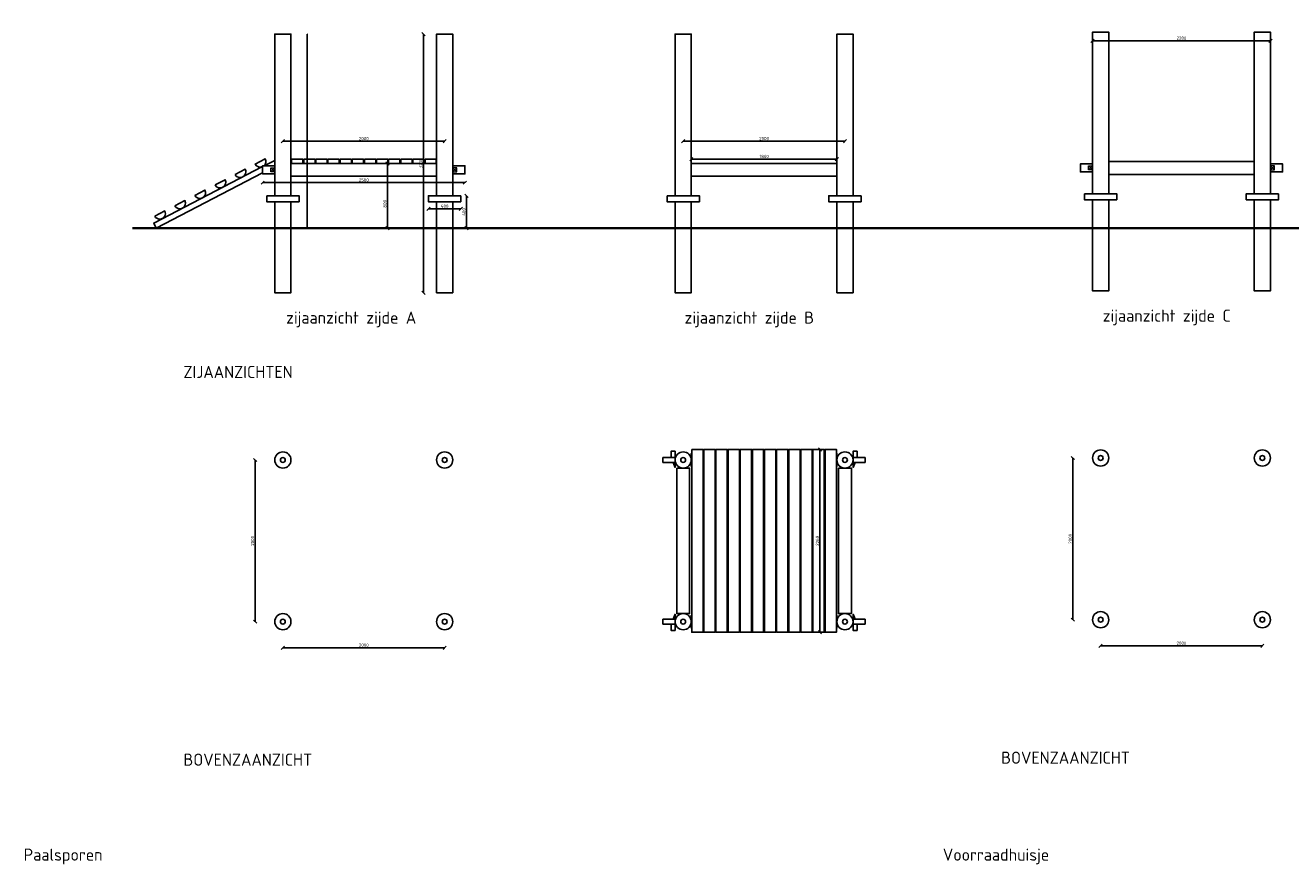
# Model space of a CAD drawing. Header units: metres. Extents: x -170212 to 42557, y -53864 to 18192.
# Tile 1 of 28: x -170212 to -154566, y -53864 to -43483. Entities that reach past the tile are written whole.
import ezdxf

# ---------------------------------------------------------------- set-up
doc = ezdxf.new("R2010")
doc.units = ezdxf.units.M
doc.header["$LTSCALE"] = 2
for name, color, linetype, lineweight in [('N-CO-HC-HOUTVORM_ZICHT_1-G', 30, 'Continuous', 25), ('N-CO-HC-HOUTVORM_ZICHT_2-G', 1, 'Continuous', 18), ('N-CO-HC-PEIL-G', 7, 'AL-MAAIVELD', 35), ('X-XX-AL-DETAIL1-T50', 130, 'Continuous', 50)]:
    doc.layers.add(name, color=color, linetype=linetype, lineweight=lineweight)
doc.layers.add('TM00_MAATVOERING', color=7, linetype='Continuous')
doc.styles.add('NLCS-ISO', font='NLCS-ISO.ttf')
doc.styles.add('NLCS-ISO-M50-T50', font='NLCS-ISO.ttf', dxfattribs={"height": 0.25})
doc.linetypes.add('AL-MAAIVELD', pattern='A,12,[40,NLCS.SHX,S=1,R=0,X=0,Y=-0.5],12', length=24)
doc.dimstyles.new('NLCS RODOR-DIM-002MM', dxfattribs={"dimscale": 2, "dimtxt": 2, "dimasz": 2, "dimexe": 1.25, "dimexo": 0.625, "dimtad": 1, "dimdec": 0, "dimzin": 1, "dimdsep": 46, "dimtxsty": 'NLCS-ISO', "dimblk": 'OBLIQUE', "dimcen": 0, "dimse1": 1, "dimse2": 1, "dimclrd": 256, "dimclre": 1, "dimclrt": 256, "dimadec": 0, "dimazin": 0, "dimtfac": 1, "dimtdec": 0, "dimtmove": 0, "dimatfit": 0, "dimfxl": 1, "dimtolj": 1, "dimtzin": 0, "dimlwd": -1, "dimlwe": -1, "dimarcsym": 0})
doc.dimstyles.new('NLCS RODOR-DIM-020mm', dxfattribs={"dimscale": 20, "dimtxt": 2, "dimasz": 2, "dimexe": 1.25, "dimexo": 0.625, "dimtad": 1, "dimdec": 0, "dimzin": 1, "dimdsep": 46, "dimtxsty": 'NLCS-ISO', "dimblk": 'OBLIQUE', "dimcen": 0, "dimse1": 1, "dimse2": 1, "dimclrd": 256, "dimclre": 1, "dimclrt": 256, "dimadec": 0, "dimazin": 0, "dimtfac": 1, "dimtdec": 0, "dimtmove": 0, "dimatfit": 0, "dimfxl": 1, "dimtolj": 1, "dimtzin": 0, "dimlwd": -1, "dimlwe": -1, "dimarcsym": 0})

# ---------------------------------------------------------------- blocks, each defined once
blk = doc.blocks.new('_Oblique')
at = {"color": 0, "linetype": 'ByBlock', "lineweight": -2}
blk.add_line((-0.5, -0.5), (0.5, 0.5), dxfattribs=at)
blk = doc.blocks.new('*D280')
at = {"layer": 'Defpoints', "color": 0, "transparency": 16777216}
for p in [(-167027, -50859), (-165027, -50859), (-165027, -51181)]:
    blk.add_point(p, dxfattribs=at)
at = {"layer": 'TM00_MAATVOERING', "transparency": 16777216}
blk.add_line((-167027, -51181), (-165027, -51181), dxfattribs=at)
at = {"layer": 'TM00_MAATVOERING', "transparency": 16777216, "xscale": 40, "yscale": 40, "zscale": 40, "rotation": 180}
blk.add_blockref('_Oblique', (-167027, -51181), dxfattribs=at)
at = {"layer": 'TM00_MAATVOERING', "transparency": 16777216, "xscale": 40, "yscale": 40, "zscale": 40}
blk.add_blockref('_Oblique', (-165027, -51181), dxfattribs=at)
at = {"layer": 'TM00_MAATVOERING', "transparency": 16777216, "insert": (-166027, -51148), "char_height": 40, "attachment_point": 5, "style": 'NLCS-ISO'}
blk.add_mtext('\\A1;2000', dxfattribs=at)
blk = doc.blocks.new('*D281')
at = {"layer": 'Defpoints', "color": 0, "transparency": 16777216}
for p in [(-167371, -48859), (-167027, -48859), (-167027, -50859)]:
    blk.add_point(p, dxfattribs=at)
at = {"layer": 'TM00_MAATVOERING', "transparency": 16777216}
blk.add_line((-167371, -50859), (-167371, -48859), dxfattribs=at)
at = {"layer": 'TM00_MAATVOERING', "transparency": 16777216, "xscale": 40, "yscale": 40, "zscale": 40}
for p, rotation in [((-167371, -48859), 90), ((-167371, -50859), 270)]:
    blk.add_blockref('_Oblique', p, dxfattribs=dict(at, rotation=rotation))
at = {"layer": 'TM00_MAATVOERING', "transparency": 16777216, "insert": (-167403, -49859), "char_height": 40, "attachment_point": 5, "rotation": 90, "style": 'NLCS-ISO'}
blk.add_mtext('\\A1;2000', dxfattribs=at)
blk = doc.blocks.new('*D282')
at = {"layer": 'Defpoints', "color": 0, "transparency": 16777216}
for p in [(-165027, -44916), (-167027, -46792), (-165027, -46792)]:
    blk.add_point(p, dxfattribs=at)
at = {"layer": 'TM00_MAATVOERING', "transparency": 16777216}
blk.add_line((-167027, -44916), (-165027, -44916), dxfattribs=at)
at = {"layer": 'TM00_MAATVOERING', "transparency": 16777216, "xscale": 40, "yscale": 40, "zscale": 40, "rotation": 180}
blk.add_blockref('_Oblique', (-167027, -44916), dxfattribs=at)
at = {"layer": 'TM00_MAATVOERING', "transparency": 16777216, "xscale": 40, "yscale": 40, "zscale": 40}
blk.add_blockref('_Oblique', (-165027, -44916), dxfattribs=at)
at = {"layer": 'TM00_MAATVOERING', "transparency": 16777216, "insert": (-166027, -44884), "char_height": 40, "attachment_point": 5, "style": 'NLCS-ISO'}
blk.add_mtext('\\A1;2000', dxfattribs=at)
blk = doc.blocks.new('*D283')
at = {"layer": 'Defpoints', "color": 0, "transparency": 16777216}
for p in [(-165127, -45191), (-165735, -45991), (-165127, -45991)]:
    blk.add_point(p, dxfattribs=at)
at = {"layer": 'TM00_MAATVOERING', "transparency": 16777216}
blk.add_line((-165735, -45191), (-165735, -45991), dxfattribs=at)
at = {"layer": 'TM00_MAATVOERING', "transparency": 16777216, "xscale": 40, "yscale": 40, "zscale": 40}
for p, rotation in [((-165735, -45191), 90), ((-165735, -45991), 270)]:
    blk.add_blockref('_Oblique', p, dxfattribs=dict(at, rotation=rotation))
at = {"layer": 'TM00_MAATVOERING', "transparency": 16777216, "insert": (-165767, -45691), "char_height": 40, "attachment_point": 5, "rotation": 90, "style": 'NLCS-ISO'}
blk.add_mtext('\\A1;800', dxfattribs=at)
blk = doc.blocks.new('*D284')
at = {"layer": 'Defpoints', "color": 0, "transparency": 16777216}
for p in [(-160077, -44916), (-162077, -46792), (-160077, -46792)]:
    blk.add_point(p, dxfattribs=at)
at = {"layer": 'TM00_MAATVOERING', "transparency": 16777216}
blk.add_line((-162077, -44916), (-160077, -44916), dxfattribs=at)
at = {"layer": 'TM00_MAATVOERING', "transparency": 16777216, "xscale": 40, "yscale": 40, "zscale": 40, "rotation": 180}
blk.add_blockref('_Oblique', (-162077, -44916), dxfattribs=at)
at = {"layer": 'TM00_MAATVOERING', "transparency": 16777216, "xscale": 40, "yscale": 40, "zscale": 40}
blk.add_blockref('_Oblique', (-160077, -44916), dxfattribs=at)
at = {"layer": 'TM00_MAATVOERING', "transparency": 16777216, "insert": (-161077, -44884), "char_height": 40, "attachment_point": 5, "style": 'NLCS-ISO'}
blk.add_mtext('\\A1;2000', dxfattribs=at)
blk = doc.blocks.new('*D285')
at = {"layer": 'Defpoints', "color": 0, "transparency": 16777216}
for p in [(-164927, -45591), (-164927, -45991), (-164758, -45991)]:
    blk.add_point(p, dxfattribs=at)
at = {"layer": 'TM00_MAATVOERING', "transparency": 16777216}
blk.add_line((-164758, -45591), (-164758, -45991), dxfattribs=at)
at = {"layer": 'TM00_MAATVOERING', "transparency": 16777216, "xscale": 40, "yscale": 40, "zscale": 40}
for p, rotation in [((-164758, -45591), 90), ((-164758, -45991), 270)]:
    blk.add_blockref('_Oblique', p, dxfattribs=dict(at, rotation=rotation))
at = {"layer": 'TM00_MAATVOERING', "transparency": 16777216, "insert": (-164790, -45791), "char_height": 40, "attachment_point": 5, "rotation": 90, "style": 'NLCS-ISO'}
blk.add_mtext('\\A1;400', dxfattribs=at)
blk = doc.blocks.new('*D286')
at = {"layer": 'Defpoints', "color": 0, "transparency": 16777216}
for p in [(-167277, -45321), (-164777, -45321), (-164777, -45429)]:
    blk.add_point(p, dxfattribs=at)
at = {"layer": 'TM00_MAATVOERING', "transparency": 16777216}
blk.add_line((-167277, -45429), (-164777, -45429), dxfattribs=at)
at = {"layer": 'TM00_MAATVOERING', "transparency": 16777216, "xscale": 40, "yscale": 40, "zscale": 40, "rotation": 180}
blk.add_blockref('_Oblique', (-167277, -45429), dxfattribs=at)
at = {"layer": 'TM00_MAATVOERING', "transparency": 16777216, "xscale": 40, "yscale": 40, "zscale": 40}
blk.add_blockref('_Oblique', (-164777, -45429), dxfattribs=at)
at = {"layer": 'TM00_MAATVOERING', "transparency": 16777216, "insert": (-166027, -45397), "char_height": 40, "attachment_point": 5, "style": 'NLCS-ISO'}
blk.add_mtext('\\A1;2500', dxfattribs=at)
blk = doc.blocks.new('*D287')
at = {"layer": 'Defpoints', "color": 0, "transparency": 16777216}
for p in [(-165227, -45666), (-164827, -45666), (-164827, -45752)]:
    blk.add_point(p, dxfattribs=at)
at = {"layer": 'TM00_MAATVOERING', "transparency": 16777216}
blk.add_line((-165227, -45752), (-164827, -45752), dxfattribs=at)
at = {"layer": 'TM00_MAATVOERING', "transparency": 16777216, "xscale": 40, "yscale": 40, "zscale": 40, "rotation": 180}
blk.add_blockref('_Oblique', (-165227, -45752), dxfattribs=at)
at = {"layer": 'TM00_MAATVOERING', "transparency": 16777216, "xscale": 40, "yscale": 40, "zscale": 40}
blk.add_blockref('_Oblique', (-164827, -45752), dxfattribs=at)
at = {"layer": 'TM00_MAATVOERING', "transparency": 16777216, "insert": (-165027, -45719), "char_height": 40, "attachment_point": 5, "style": 'NLCS-ISO'}
blk.add_mtext('\\A1;400', dxfattribs=at)
blk = doc.blocks.new('*D288')
at = {"layer": 'Defpoints', "color": 0, "transparency": 16777216}
for p in [(-167127, -43592), (-165289, -43592), (-167127, -46792)]:
    blk.add_point(p, dxfattribs=at)
at = {"layer": 'TM00_MAATVOERING', "transparency": 16777216}
blk.add_line((-165289, -46792), (-165289, -43592), dxfattribs=at)
at = {"layer": 'TM00_MAATVOERING', "transparency": 16777216, "xscale": 40, "yscale": 40, "zscale": 40}
for p, rotation in [((-165289, -43592), 90), ((-165289, -46792), 270)]:
    blk.add_blockref('_Oblique', p, dxfattribs=dict(at, rotation=rotation))
at = {"layer": 'TM00_MAATVOERING', "transparency": 16777216, "insert": (-165322, -45192), "char_height": 40, "attachment_point": 5, "rotation": 90, "style": 'NLCS-ISO'}
blk.add_mtext('\\A1;3200', dxfattribs=at)
blk = doc.blocks.new('*D289')
at = {"layer": 'Defpoints', "color": 0, "transparency": 16777216}
for p in [(-160177, -45138), (-161977, -45351), (-160177, -45351)]:
    blk.add_point(p, dxfattribs=at)
at = {"layer": 'TM00_MAATVOERING', "transparency": 16777216}
blk.add_line((-161977, -45138), (-160177, -45138), dxfattribs=at)
at = {"layer": 'TM00_MAATVOERING', "transparency": 16777216, "xscale": 40, "yscale": 40, "zscale": 40, "rotation": 180}
blk.add_blockref('_Oblique', (-161977, -45138), dxfattribs=at)
at = {"layer": 'TM00_MAATVOERING', "transparency": 16777216, "xscale": 40, "yscale": 40, "zscale": 40}
blk.add_blockref('_Oblique', (-160177, -45138), dxfattribs=at)
at = {"layer": 'TM00_MAATVOERING', "transparency": 16777216, "insert": (-161077, -45105), "char_height": 40, "attachment_point": 5, "style": 'NLCS-ISO'}
blk.add_mtext('\\A1;1800', dxfattribs=at)
blk = doc.blocks.new('*D290')
at = {"layer": 'Defpoints', "color": 0, "transparency": 16777216}
for p in [(-160252, -48729), (-160386, -50989), (-160252, -50989)]:
    blk.add_point(p, dxfattribs=at)
at = {"layer": 'TM00_MAATVOERING', "transparency": 16777216}
blk.add_line((-160386, -48729), (-160386, -50989), dxfattribs=at)
at = {"layer": 'TM00_MAATVOERING', "transparency": 16777216, "xscale": 40, "yscale": 40, "zscale": 40}
for p, rotation in [((-160386, -48729), 90), ((-160386, -50989), 270)]:
    blk.add_blockref('_Oblique', p, dxfattribs=dict(at, rotation=rotation))
at = {"layer": 'TM00_MAATVOERING', "transparency": 16777216, "insert": (-160418, -49859), "char_height": 40, "attachment_point": 5, "rotation": 90, "style": 'NLCS-ISO'}
blk.add_mtext('\\A1;2260', dxfattribs=at)
blk = doc.blocks.new('*D291')
at = {"layer": 'Defpoints', "color": 0, "transparency": 16777216}
for p in [(-156916, -50834), (-154916, -50834), (-154916, -51156)]:
    blk.add_point(p, dxfattribs=at)
at = {"layer": 'TM00_MAATVOERING', "transparency": 16777216}
blk.add_line((-156916, -51156), (-154916, -51156), dxfattribs=at)
at = {"layer": 'TM00_MAATVOERING', "transparency": 16777216, "xscale": 40, "yscale": 40, "zscale": 40, "rotation": 180}
blk.add_blockref('_Oblique', (-156916, -51156), dxfattribs=at)
at = {"layer": 'TM00_MAATVOERING', "transparency": 16777216, "xscale": 40, "yscale": 40, "zscale": 40}
blk.add_blockref('_Oblique', (-154916, -51156), dxfattribs=at)
at = {"layer": 'TM00_MAATVOERING', "transparency": 16777216, "insert": (-155916, -51124), "char_height": 40, "attachment_point": 5, "style": 'NLCS-ISO'}
blk.add_mtext('\\A1;2000', dxfattribs=at)
blk = doc.blocks.new('*D292')
at = {"layer": 'Defpoints', "color": 0, "transparency": 16777216}
for p in [(-157259, -48834), (-156916, -48834), (-156916, -50834)]:
    blk.add_point(p, dxfattribs=at)
at = {"layer": 'TM00_MAATVOERING', "transparency": 16777216}
blk.add_line((-157259, -50834), (-157259, -48834), dxfattribs=at)
at = {"layer": 'TM00_MAATVOERING', "transparency": 16777216, "xscale": 40, "yscale": 40, "zscale": 40}
for p, rotation in [((-157259, -48834), 90), ((-157259, -50834), 270)]:
    blk.add_blockref('_Oblique', p, dxfattribs=dict(at, rotation=rotation))
at = {"layer": 'TM00_MAATVOERING', "transparency": 16777216, "insert": (-157292, -49834), "char_height": 40, "attachment_point": 5, "rotation": 90, "style": 'NLCS-ISO'}
blk.add_mtext('\\A1;2000', dxfattribs=at)
blk = doc.blocks.new('*D295')
at = {"layer": 'Defpoints', "color": 0, "transparency": 16777216}
for p in [(-157016, -43567), (-154816, -43567), (-154816, -43674)]:
    blk.add_point(p, dxfattribs=at)
at = {"layer": 'TM00_MAATVOERING', "transparency": 16777216}
blk.add_line((-157016, -43674), (-154816, -43674), dxfattribs=at)
at = {"layer": 'TM00_MAATVOERING', "transparency": 16777216, "xscale": 40, "yscale": 40, "zscale": 40, "rotation": 180}
blk.add_blockref('_Oblique', (-157016, -43674), dxfattribs=at)
at = {"layer": 'TM00_MAATVOERING', "transparency": 16777216, "xscale": 40, "yscale": 40, "zscale": 40}
blk.add_blockref('_Oblique', (-154816, -43674), dxfattribs=at)
at = {"layer": 'TM00_MAATVOERING', "transparency": 16777216, "insert": (-155916, -43641), "char_height": 40, "attachment_point": 5, "style": 'NLCS-ISO'}
blk.add_mtext('\\A1;2200', dxfattribs=at)
blk = doc.blocks.new('*D315')
at = {"layer": 'Defpoints', "color": 0, "transparency": 16777216}
for p in [(-166927, -43592), (-166927, -45991), (-166727, -45991)]:
    blk.add_point(p, dxfattribs=at)
at = {"layer": 'TM00_MAATVOERING', "transparency": 16777216}
blk.add_line((-166727, -43592), (-166727, -45991), dxfattribs=at)
at = {"layer": 'TM00_MAATVOERING', "transparency": 16777216, "xscale": 4, "yscale": 4, "zscale": 4}
for p, rotation in [((-166727, -43592), 90), ((-166727, -45991), 270)]:
    blk.add_blockref('_Oblique', p, dxfattribs=dict(at, rotation=rotation))
at = {"layer": 'TM00_MAATVOERING', "transparency": 16777216, "insert": (-166731, -44791), "char_height": 4, "attachment_point": 5, "rotation": 90, "style": 'NLCS-ISO'}
blk.add_mtext('\\A1;2399', dxfattribs=at)

msp = doc.modelspace()

# ---------------------------------------------------------------- linework, layer by layer
at = {"layer": 'N-CO-HC-HOUTVORM_ZICHT_1-G'}
for points in [[(-167127.4, -45590.7), (-167127.4, -43591.5), (-166927.4, -43591.5), (-166927.4, -45590.7)], [(-166997.4, -43591.5), (-167057.4, -43591.5)], [(-164927.4, -45590.7), (-164927.4, -43591.5), (-165127.4, -43591.5), (-165127.4, -45590.7)], [(-165057.4, -43591.5), (-164997.4, -43591.5)], [(-162177.5, -45590.7), (-162177.5, -43591.5), (-161977.5, -43591.5), (-161977.5, -45590.7)], [(-159977.5, -45590.7), (-159977.5, -43591.5), (-160177.5, -43591.5), (-160177.5, -45590.7)], [(-157015.8, -45566.3), (-157015.8, -43567.1), (-156815.8, -43567.1), (-156815.8, -45566.3)], [(-156885.8, -43567.1), (-156945.8, -43567.1)], [(-154815.8, -45566.3), (-154815.8, -43567.1), (-155015.8, -43567.1), (-155015.8, -45566.3)], [(-154945.8, -43567.1), (-154885.8, -43567.1)], [(-167127.4, -45153.3), (-167258.4, -45221.1)], [(-157015.8, -45196.7), (-157165.8, -45196.7), (-157165.8, -45296.7), (-157015.8, -45296.7)], [(-156815.8, -45296.7), (-156815.8, -45196.7)], [(-155015.8, -45296.7), (-155015.8, -45196.7)], [(-154815.8, -45196.7), (-154665.8, -45196.7), (-154665.8, -45296.7), (-154815.8, -45296.7)], [(-167277.4, -45231), (-168624.6, -45928.5), (-168592.4, -45990.7), (-167277.4, -45309.8)], [(-167127.4, -45221.1), (-167277.4, -45221.1), (-167277.4, -45321.1), (-167127.4, -45321.1)], [(-166927.4, -45321.1), (-166927.4, -45221.1)], [(-165127.4, -45321.1), (-165127.4, -45221.1)], [(-164927.4, -45221.1), (-164777.4, -45221.1), (-164777.4, -45321.1), (-164927.4, -45321.1)], [(-166927.4, -45665.7), (-166927.4, -46791.5), (-167127.4, -46791.5), (-167127.4, -45665.7)], [(-165127.4, -45665.7), (-165127.4, -46791.5), (-164927.4, -46791.5), (-164927.4, -45665.7)], [(-161977.5, -45665.7), (-161977.5, -46791.5), (-162177.5, -46791.5), (-162177.5, -45665.7)], [(-160177.5, -45665.7), (-160177.5, -46791.5), (-159977.5, -46791.5), (-159977.5, -45665.7)], [(-156815.8, -45641.3), (-156815.8, -46767.1), (-157015.8, -46767.1), (-157015.8, -45641.3)], [(-155015.8, -45641.3), (-155015.8, -46767.1), (-154815.8, -46767.1), (-154815.8, -45641.3)], [(-162202.3, -48889.1), (-162177.5, -48951.2), (-162177.5, -48951.2), (-162177.5, -48751.2), (-162227.5, -48751.2), (-162227.5, -48826.2), (-162226.3, -48829.1)], [(-161972.5, -48778.7), (-161977.5, -48778.7), (-161977.5, -48938.7), (-161972.5, -48938.7)], [(-161977.5, -48909.1), (-161977.5, -48809.1)], [(-161977.5, -48909.1), (-161977.5, -48809.1)], [(-160182.5, -48938.7), (-160177.5, -48938.7), (-160177.5, -48778.7), (-160182.5, -48778.7)], [(-160177.5, -48909.1), (-160177.5, -48809.1)], [(-159952.7, -48889.1), (-159977.5, -48951.2), (-159977.5, -48951.2), (-159977.5, -48751.2), (-159927.5, -48751.2), (-159927.5, -48826.2), (-159928.7, -48829.1)], [(-162173, -48829.1), (-162327.5, -48829.1), (-162327.5, -48889.1), (-162172.8, -48889.1)], [(-162047.5, -48954.1), (-162047.5, -48958.7), (-162107.5, -48958.7), (-162107.5, -48954.1)], [(-161982.2, -48889.1), (-161977.5, -48889.1), (-161977.5, -48829.1), (-161982, -48829.1)], [(-160172.8, -48889.1), (-160177.5, -48889.1), (-160177.5, -48829.1), (-160173, -48829.1)], [(-160107.5, -48954.1), (-160107.5, -48958.7), (-160047.5, -48958.7), (-160047.5, -48954.1)], [(-159982, -48829.1), (-159827.5, -48829.1), (-159827.5, -48889.1), (-159982.2, -48889.1)], [(-162173, -50888.3), (-162327.5, -50888.3), (-162327.5, -50828.3), (-162172.8, -50828.3)], [(-162202.3, -50828.3), (-162177.5, -50766.2), (-162177.5, -50766.2), (-162177.5, -50966.2), (-162227.5, -50966.2), (-162227.5, -50891.2), (-162226.3, -50888.3)], [(-162047.5, -50763.3), (-162047.5, -50758.7), (-162107.5, -50758.7), (-162107.5, -50763.3)], [(-161982.2, -50828.3), (-161977.5, -50828.3), (-161977.5, -50888.3), (-161982, -50888.3)], [(-161972.5, -50778.7), (-161977.5, -50778.7), (-161977.5, -50938.7), (-161972.5, -50938.7)], [(-161977.5, -50808.3), (-161977.5, -50908.3)], [(-161977.5, -50808.3), (-161977.5, -50908.3)], [(-161977.5, -50909.1), (-161977.5, -50809.1)], [(-160182.5, -50938.7), (-160177.5, -50938.7), (-160177.5, -50778.7), (-160182.5, -50778.7)], [(-160177.5, -50808.3), (-160177.5, -50908.3)], [(-160177.5, -50909.1), (-160177.5, -50809.1)], [(-160172.8, -50828.3), (-160177.5, -50828.3), (-160177.5, -50888.3), (-160173, -50888.3)], [(-160107.5, -50763.3), (-160107.5, -50758.7), (-160047.5, -50758.7), (-160047.5, -50763.3)], [(-159982, -50888.3), (-159827.5, -50888.3), (-159827.5, -50828.3), (-159982.2, -50828.3)], [(-159952.7, -50828.3), (-159977.5, -50766.2), (-159977.5, -50766.2), (-159977.5, -50966.2), (-159927.5, -50966.2), (-159927.5, -50891.2), (-159928.7, -50888.3)]]:
    msp.add_lwpolyline(points, dxfattribs=at)
msp.add_lwpolyline([(-167277.4, -45231.1, -0.4017037), (-167369.1, -45199.8), (-167244.7, -45135.5, -0.3500476), (-167261.7, -45221.1, -0.3500476)], format="xyb", dxfattribs=at)
for points in [[(-166927.4, -45350.7), (-165127.4, -45350.7), (-165127.4, -45190.7), (-166927.4, -45190.7)], [(-166920.1, -45140.7), (-166920.1, -45190.7), (-166780.1, -45190.7), (-166780.1, -45140.7)], [(-166770.1, -45140.7), (-166770.1, -45190.7), (-166630.1, -45190.7), (-166630.1, -45140.7)], [(-166620.1, -45140.7), (-166620.1, -45190.7), (-166480.1, -45190.7), (-166480.1, -45140.7)], [(-166470.1, -45140.7), (-166470.1, -45190.7), (-166330.1, -45190.7), (-166330.1, -45140.7)], [(-166320.1, -45140.7), (-166320.1, -45190.7), (-166180.1, -45190.7), (-166180.1, -45140.7)], [(-166170.1, -45140.7), (-166170.1, -45190.7), (-166030.1, -45190.7), (-166030.1, -45140.7)], [(-166020.1, -45140.7), (-166020.1, -45190.7), (-165880.1, -45190.7), (-165880.1, -45140.7)], [(-165870.1, -45140.7), (-165870.1, -45190.7), (-165730.1, -45190.7), (-165730.1, -45140.7)], [(-165720.1, -45140.7), (-165720.1, -45190.7), (-165580.1, -45190.7), (-165580.1, -45140.7)], [(-165570.1, -45140.7), (-165570.1, -45190.7), (-165430.1, -45190.7), (-165430.1, -45140.7)], [(-165420.1, -45140.7), (-165420.1, -45190.7), (-165280.1, -45190.7), (-165280.1, -45140.7)], [(-165270.1, -45140.7), (-165270.1, -45190.7), (-165130.1, -45190.7), (-165130.1, -45140.7)], [(-161977.5, -45140.7), (-161977.5, -45190.7), (-160177.5, -45190.7), (-160177.5, -45140.7)], [(-161977.5, -45350.7), (-160177.5, -45350.7), (-160177.5, -45190.7), (-161977.5, -45190.7)], [(-156815.8, -45326.3), (-155015.8, -45326.3), (-155015.8, -45166.3), (-156815.8, -45166.3)], [(-167227.4, -45590.7), (-167227.4, -45665.7), (-166827.4, -45665.7), (-166827.4, -45590.7)], [(-164827.4, -45590.7), (-164827.4, -45665.7), (-165227.4, -45665.7), (-165227.4, -45590.7)], [(-162277.5, -45590.7), (-162277.5, -45665.7), (-161877.5, -45665.7), (-161877.5, -45590.7)], [(-159877.5, -45590.7), (-159877.5, -45665.7), (-160277.5, -45665.7), (-160277.5, -45590.7)], [(-157115.8, -45566.3), (-157115.8, -45641.3), (-156715.8, -45641.3), (-156715.8, -45566.3)], [(-154715.8, -45566.3), (-154715.8, -45641.3), (-155115.8, -45641.3), (-155115.8, -45566.3)], [(-161972.5, -48728.7), (-161972.5, -50988.7), (-161832.5, -50988.7), (-161832.5, -48728.7)], [(-161822.5, -48728.7), (-161822.5, -50988.7), (-161682.5, -50988.7), (-161682.5, -48728.7)], [(-161672.5, -48728.7), (-161672.5, -50988.7), (-161532.5, -50988.7), (-161532.5, -48728.7)], [(-161522.5, -48728.7), (-161522.5, -50988.7), (-161382.5, -50988.7), (-161382.5, -48728.7)], [(-161372.5, -48728.7), (-161372.5, -50988.7), (-161232.5, -50988.7), (-161232.5, -48728.7)], [(-161222.5, -48728.7), (-161222.5, -50988.7), (-161082.5, -50988.7), (-161082.5, -48728.7)], [(-161072.5, -48728.7), (-161072.5, -50988.7), (-160932.5, -50988.7), (-160932.5, -48728.7)], [(-160922.5, -48728.7), (-160922.5, -50988.7), (-160782.5, -50988.7), (-160782.5, -48728.7)], [(-160772.5, -48728.7), (-160772.5, -50988.7), (-160632.5, -50988.7), (-160632.5, -48728.7)], [(-160622.5, -48728.7), (-160622.5, -50988.7), (-160482.5, -50988.7), (-160482.5, -48728.7)], [(-160472.5, -48728.7), (-160472.5, -50988.7), (-160332.5, -50988.7), (-160332.5, -48728.7)], [(-160322.5, -48728.7), (-160322.5, -50988.7), (-160182.5, -50988.7), (-160182.5, -48728.7)], [(-162157.5, -48958.7), (-162157.5, -50758.7), (-161997.5, -50758.7), (-161997.5, -48958.7)], [(-160157.5, -48958.7), (-160157.5, -50758.7), (-159997.5, -50758.7), (-159997.5, -48958.7)]]:
    msp.add_lwpolyline(points, close=True, dxfattribs=at)
for points in [[(-167617.7, -45328.5), (-167493.4, -45264.2, -1)], [(-168115.1, -45586), (-167990.7, -45521.6, -1)], [(-167866.4, -45457.2), (-167742.1, -45392.9, -1)], [(-168363.7, -45714.7), (-168239.4, -45650.3, -1)], [(-168612.4, -45843.4), (-168488.1, -45779, -1)]]:
    msp.add_lwpolyline(points, format="xyb", close=True, dxfattribs=at)
for centre, radius in [((-167027.4, -48858.7), 100), ((-165027.4, -48858.7), 100), ((-162077.5, -48858.7), 100), ((-160077.5, -48858.7), 100), ((-156915.8, -48834.3), 100), ((-156915.8, -48834.3), 30), ((-154915.8, -48834.3), 100), ((-154915.8, -48834.3), 30), ((-167027.4, -48858.7), 30), ((-165027.4, -48858.7), 30), ((-162077.5, -48858.7), 30), ((-160077.5, -48858.7), 30), ((-167027.4, -50858.7), 100), ((-167027.4, -50858.7), 30), ((-165027.4, -50858.7), 100), ((-165027.4, -50858.7), 30), ((-162077.5, -50858.7), 100), ((-162077.5, -50858.7), 30), ((-160077.5, -50858.7), 100), ((-160077.5, -50858.7), 30), ((-156915.8, -50834.3), 100), ((-156915.8, -50834.3), 30), ((-154915.8, -50834.3), 100), ((-154915.8, -50834.3), 30)]:
    msp.add_circle(centre, radius, dxfattribs=at)
at = {"layer": 'N-CO-HC-HOUTVORM_ZICHT_2-G'}
for p, q in [((-167127.4, -45246.1), (-167177.4, -45296.1)), ((-167127.4, -45296.1), (-167177.4, -45246.1)), ((-164927.4, -45246.1), (-164877.4, -45296.1)), ((-164927.4, -45296.1), (-164877.4, -45246.1)), ((-157015.8, -45221.7), (-157065.8, -45271.7)), ((-157015.8, -45271.7), (-157065.8, -45221.7)), ((-154815.8, -45221.7), (-154765.8, -45271.7)), ((-154815.8, -45271.7), (-154765.8, -45221.7))]:
    msp.add_line(p, q, dxfattribs=at)
for points in [[(-167127.4, -45246.1), (-167127.4, -45296.1), (-167177.4, -45296.1), (-167177.4, -45246.1)], [(-164927.4, -45246.1), (-164927.4, -45296.1), (-164877.4, -45296.1), (-164877.4, -45246.1)], [(-157015.8, -45221.7), (-157015.8, -45271.7), (-157065.8, -45271.7), (-157065.8, -45221.7)], [(-154815.8, -45221.7), (-154815.8, -45271.7), (-154765.8, -45271.7), (-154765.8, -45221.7)]]:
    msp.add_lwpolyline(points, close=True, dxfattribs=at)
at = {"layer": 'N-CO-HC-PEIL-G', "ltscale": 20, "flags": 128}
msp.add_lwpolyline([(-168888.5, -45990.7), (-110722.1, -45990.7)], dxfattribs=at)

# ---------------------------------------------------------------- texts
at = {"layer": 'X-XX-AL-DETAIL1-T50', "char_height": 150, "attachment_point": 1, "style": 'NLCS-ISO-M50-T50'}
for s, width, gutter_width, heights, insert in [('{\\C2;zijaanzicht zijde A}', 2003051.232, 1250, [0], (-166987.3, -47023.3)), ('{\\C2;zijaanzicht zijde B}', 2003051.232, 1250, [0], (-162060.7, -47023.3)), ('{\\C2;zijaanzicht zijde C}', 2003051.232, 1250, [177.6], (-156890, -46999)), ('{\\C3;ZIJAANZICHTEN}', 2003051.232, 1250, [0], (-168257.1, -47695.3)), ('{\\C3;BOVENZAANZICHT}', 2003051.232, 1250, [0], (-168257.1, -52490.3)), ('{\\C3;BOVENZAANZICHT}', 2003051.232, 1250, [0], (-158145.5, -52465.9)), ('Paalsporen', 18047.658, 6230.3, [0], (-170233.1, -53664.6)), ('Voorraadhuisje', 18047.658, 6230.3, [0], (-158866.9, -53664.6))]:
    msp.add_mtext_dynamic_manual_height_columns(s, width=width, gutter_width=gutter_width, heights=heights, dxfattribs=dict(at, insert=insert))

# ---------------------------------------------------------------- dimensions: what is measured, and where the dimension line sits
at = {"layer": 'TM00_MAATVOERING'}
for base, p1, p2, picture, middle in [((-165289, -43591.5), (-167127.4, -46791.5), (-167127.4, -43591.5), '*D288', (-165321.5, -45191.5)), ((-164757.5, -45990.7), (-164927.4, -45590.7), (-164927.4, -45990.7), '*D285', (-164790, -45790.7)), ((-160385.8, -50988.7), (-160252.5, -48728.7), (-160252.5, -50988.7), '*D290', (-160418.3, -49858.7)), ((-157259.2, -48834.3), (-156915.8, -50834.3), (-156915.8, -48834.3), '*D292', (-157291.7, -49834.3)), ((-167370.8, -48858.7), (-167027.4, -50858.7), (-167027.4, -48858.7), '*D281', (-167403.3, -49858.7))]:
    dim = msp.add_linear_dim(base=base, p1=p1, p2=p2, angle=90, dimstyle='NLCS RODOR-DIM-020mm', dxfattribs=at)
    dim.commit()
    dim.dimension.update_dxf_attribs({"geometry": picture, "text_midpoint": middle})
at = {"layer": 'TM00_MAATVOERING', "color": 1}
dim = msp.add_linear_dim(base=(-166727.3, -45990.7), p1=(-166927.4, -43591.5), p2=(-166927.4, -45990.7), angle=90, dimstyle='NLCS RODOR-DIM-002MM', dxfattribs=at)
dim.commit()
dim.dimension.update_dxf_attribs({"geometry": '*D315', "text_midpoint": (-166730.6, -44791.1)})
at = {"layer": 'TM00_MAATVOERING'}
for base, p1, p2, picture, middle in [((-154815.8, -43673.8), (-157015.8, -43567.1), (-154815.8, -43567.1), '*D295', (-155915.8, -43641.3)), ((-165027.4, -44916.3), (-167027.4, -46791.5), (-165027.4, -46791.5), '*D282', (-166027.4, -44883.8)), ((-160077.5, -44916.3), (-162077.5, -46791.5), (-160077.5, -46791.5), '*D284', (-161077.5, -44883.8)), ((-160177.5, -45137.8), (-161977.5, -45350.7), (-160177.5, -45350.7), '*D289', (-161077.5, -45105.3)), ((-164777.4, -45429), (-167277.4, -45321.1), (-164777.4, -45321.1), '*D286', (-166027.4, -45396.5)), ((-164827.4, -45751.8), (-165227.4, -45665.7), (-164827.4, -45665.7), '*D287', (-165027.4, -45719.3)), ((-154915.8, -51156.5), (-156915.8, -50834.3), (-154915.8, -50834.3), '*D291', (-155915.8, -51124)), ((-165027.4, -51180.8), (-167027.4, -50858.7), (-165027.4, -50858.7), '*D280', (-166027.4, -51148.3))]:
    dim = msp.add_linear_dim(base=base, p1=p1, p2=p2, dimstyle='NLCS RODOR-DIM-020mm', dxfattribs=at)
    dim.commit()
    dim.dimension.update_dxf_attribs({"geometry": picture, "text_midpoint": middle})
dim = msp.add_linear_dim(base=(-165734.7, -45990.7), p1=(-165127.4, -45190.7), p2=(-165127.4, -45990.7), angle=90, dimstyle='NLCS RODOR-DIM-020mm', dxfattribs=at)
dim.commit()
dim.dimension.update_dxf_attribs({"geometry": '*D283', "text_midpoint": (-165734.7, -45690.7), "dimtype": 160})

doc.saveas('drawing.dxf')
